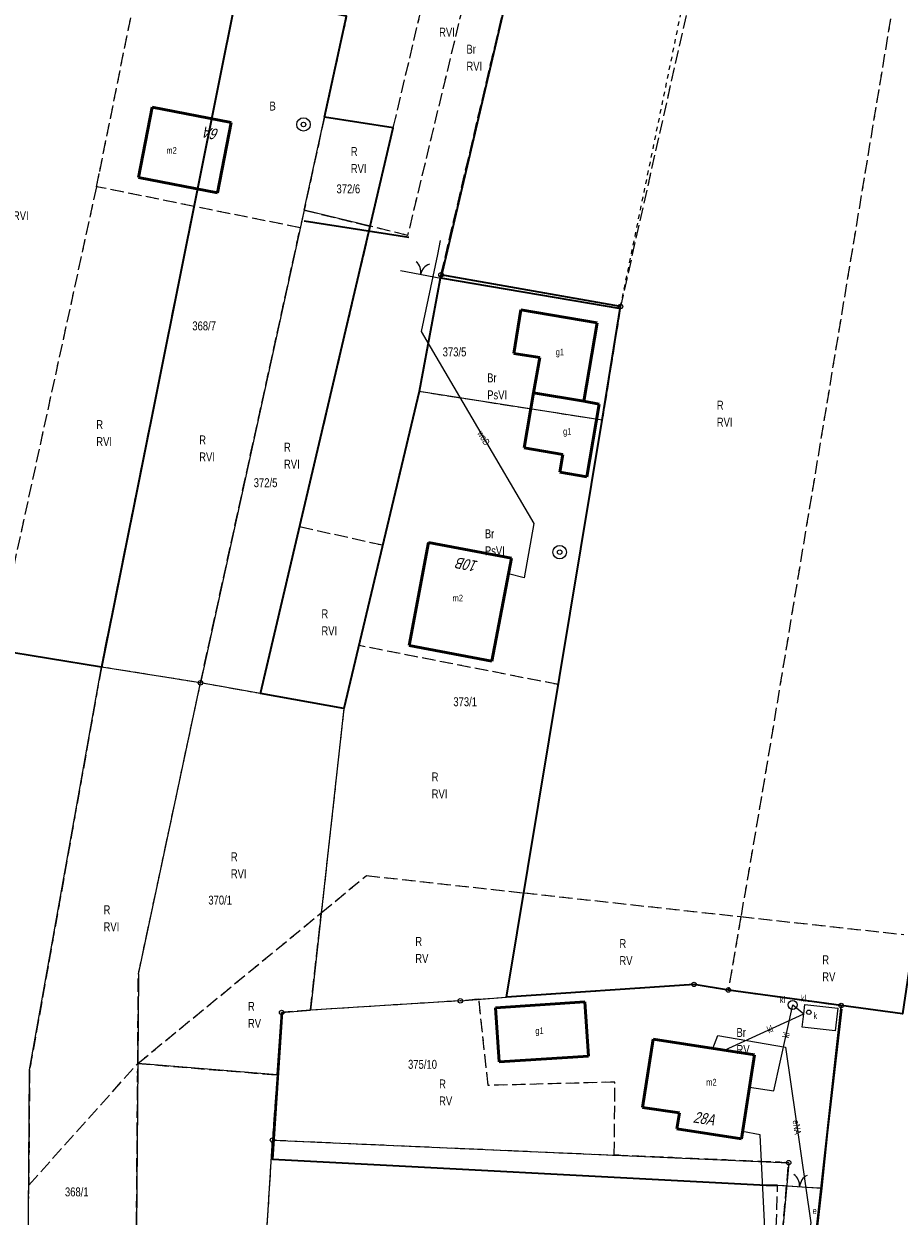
# Model space of a CAD drawing. Header units: metres. Extents: x 6590050 to 6616701, y 5542928 to 5566958.
# Tile 17 of 48: x 6598413 to 6598511, y 5546815 to 5546948. Entities that reach past the tile are written whole.
import ezdxf
from ezdxf.enums import TextEntityAlignment as Align

# ---------------------------------------------------------------- set-up
doc = ezdxf.new("R2010")
doc.units = ezdxf.units.M
doc.header["$MEASUREMENT"] = 0
for name, pattern in [('1.5_0.5', [2, 1.5, -0.5]), ('219-500', [0]), ('egba01_500', [0]), ('egkk-500', [2, 1.5, -0.5]), ('egug-500', [1, 0.5, -0.5]), ('otob_500', [0])]:
    doc.linetypes.add(name, pattern=pattern)
doc.layers.get('0').update_dxf_attribs({"color": 2, "linetype": 'CONTINUOUS', "lineweight": 5})
for name, color, linetype in [('202-punkt graniczny', 7, 'CONTINUOUS'), ('203-punkt graniczny', 7, 'CONTINUOUS'), ('209-oznaczenie konturu klasyfikacyjnego', 7, 'CONTINUOUS'), ('210-oznaczenie konturu użytku gruntowego', 7, 'CONTINUOUS'), ('211-numer działki ewidencyjnej', 7, 'CONTINUOUS'), ('217-kontur klasyfikacyjny', 7, 'CONTINUOUS'), ('218-kontur użytku gruntowego', 7, 'CONTINUOUS'), ('219-działka ewidencyjna', 7, 'CONTINUOUS'), ('312-budynek ewidencyjny', 7, 'CONTINUOUS'), ('312-oznaczenie budynku ewidencyjnego-Atr117', 7, 'CONTINUOUS'), ('Adres nieruchomości (na budynku)', 7, 'CONTINUOUS'), ('brama', 7, 'CONTINUOUS'), ('Granica arkusza mapy', 7, 'CONTINUOUS'), ('jezdnia', 7, 'CONTINUOUS'), ('ogrodzenie trwałe', 7, 'CONTINUOUS'), ('osadnik  szambo', 7, 'CONTINUOUS'), ('osadnik  szambo-Atr17', 7, 'CONTINUOUS'), ('przewód elektroenergetyczny podziemny', 7, 'CONTINUOUS'), ('przewód elektroenergetyczny podziemny-Atr1', 7, 'CONTINUOUS'), ('przewód kanalizacyjny', 7, 'CONTINUOUS'), ('przewód kanalizacyjny-Atr1', 7, 'CONTINUOUS'), ('przewód wodociągowy', 7, 'CONTINUOUS'), ('przewód wodociągowy-Atr1', 7, 'CONTINUOUS'), ('studnia zwykła', 7, 'CONTINUOUS'), ('szafa elektroenergetyczna lub kontener-Atr17', 7, 'CONTINUOUS'), ('właz do komory lub kanału - okrągły', 7, 'CONTINUOUS'), ('właz do komory lub kanału - okrągły-Atr17', 7, 'CONTINUOUS')]:
    doc.layers.add(name, color=color, linetype=linetype)
doc.styles.get("Standard").update_dxf_attribs({"font": 'Working1250', "width": 0.75})
doc.linetypes.add('902-500', pattern='A,3.75,0,[1,ksztalty.shx,S=0.5,R=0,X=0,Y=0],3.75', length=7.5)

# ---------------------------------------------------------------- blocks, each defined once
blk = doc.blocks.new('203')
at = {"linetype": 'Continuous', "lineweight": 0}
h = blk.add_hatch(color=0, dxfattribs=at)
edge = h.paths.add_edge_path()
edge.add_arc((0, 0), 0.045, 0, 360)
blk = doc.blocks.new('202')
at = {"color": 0, "linetype": 'Continuous', "lineweight": 0}
blk.add_circle((0, 0), 0.25, dxfattribs=at)
blk = doc.blocks.new('SUKM')
at = {"color": 0, "linetype": 'Continuous'}
blk.add_circle((0, 0), 0.5, dxfattribs=at)
blk = doc.blocks.new('US22')
at = {"color": 0, "linetype": 'Continuous', "lineweight": 13}
blk.add_circle((0, 0), 0.25, dxfattribs=at)
blk = doc.blocks.new('US13')
at = {"color": 0, "linetype": 'Continuous', "lineweight": 13}
for radius in [0.75, 0.25]:
    blk.add_circle((0, 0), radius, dxfattribs=at)
blk = doc.blocks.new('OK02')
at = {"color": 0, "linetype": 'Continuous', "lineweight": 0}
for centre, start, end in [((-1.5, 0), 0, 60), ((1.5, 0), 120, 180)]:
    blk.add_arc(centre, 1.5, start, end, dxfattribs=at)

msp = doc.modelspace()

# ---------------------------------------------------------------- linework, layer by layer
at = {"layer": '217-kontur klasyfikacyjny', "color": 92, "linetype": 'egkk-500', "lineweight": 18, "flags": 128}
for points in [[(6598459.77, 5546920.11), (6598479.05, 5547001.93)], [(6598454.44, 5546936.54), (6598462.98, 5546972.68)], [(6598467.35, 5546971.51), (6598456.04, 5546924.51)], [(6598421.65, 5546931.66), (6598426.14, 5546953.92)], [(6598510.64, 5546952.64), (6598495.91, 5546863.8)], [(6598487.58, 5546951.02), (6598479.83, 5546916.56)], [(6598449.23, 5546949.01), (6598446.75, 5546937.72)], [(6598446.75, 5546937.72), (6598444.48, 5546927.33)], [(6598446.75, 5546937.72), (6598454.44, 5546936.54)], [(6598451.86, 5546925.53), (6598454.44, 5546936.54)], [(6598421.28, 5546929.95), (6598421.65, 5546931.66)], [(6598421.28, 5546929.95), (6598409.98, 5546878.19)], [(6598432.18, 5546927.75), (6598421.28, 5546929.95)], [(6598421.84, 5546876.29), (6598432.18, 5546927.75)], [(6598444.05, 5546925.35), (6598432.18, 5546927.75)], [(6598444.48, 5546927.33), (6598444.05, 5546925.35)], [(6598444.48, 5546927.33), (6598451.86, 5546925.53)], [(6598432.9, 5546874.52), (6598444.05, 5546925.35)], [(6598451.86, 5546925.53), (6598448.38, 5546910.7)], [(6598456.04, 5546924.51), (6598451.86, 5546925.53)], [(6598457.33, 5546907.05), (6598459.77, 5546920.11)], [(6598479.83, 5546916.56), (6598459.77, 5546920.11)], [(6598479.83, 5546916.56), (6598477.79, 5546903.86)], [(6598448.38, 5546910.7), (6598443.98, 5546891.98)], [(6598453.26, 5546889.92), (6598457.33, 5546907.05)], [(6598477.79, 5546903.86), (6598457.33, 5546907.05)], [(6598472.88, 5546874.33), (6598477.79, 5546903.86)], [(6598443.98, 5546891.98), (6598439.59, 5546873.32)], [(6598443.98, 5546891.98), (6598453.26, 5546889.92)], [(6598453.26, 5546889.92), (6598450.59, 5546878.69)], [(6598450.59, 5546878.69), (6598448.92, 5546871.64)], [(6598472.88, 5546874.33), (6598450.59, 5546878.69)], [(6598421.84, 5546876.29), (6598409.98, 5546878.19)], [(6598421.84, 5546876.29), (6598413.81, 5546831.28)], [(6598432.9, 5546874.52), (6598421.84, 5546876.29)], [(6598425.96, 5546841.97), (6598432.9, 5546874.52)], [(6598439.59, 5546873.32), (6598432.9, 5546874.52)], [(6598469.01, 5546851.06), (6598472.88, 5546874.33)], [(6598448.92, 5546871.64), (6598439.59, 5546873.32)], [(6598448.92, 5546871.64), (6598446.4, 5546848.84)], [(6598495.91, 5546863.8), (6598493.27, 5546848.4)], [(6598446.4, 5546848.84), (6598451.44, 5546852.99)], [(6598451.44, 5546852.99), (6598469.01, 5546851.06)], [(6598467.08, 5546839.42), (6598469.01, 5546851.06)], [(6598469.01, 5546851.06), (6598493.27, 5546848.4)], [(6598425.89, 5546831.99), (6598446.4, 5546848.84)], [(6598445.19, 5546837.95), (6598446.4, 5546848.84)], [(6598493.27, 5546848.4), (6598491.87, 5546840.2)], [(6598493.27, 5546848.4), (6598511.49, 5546846.4)], [(6598425.89, 5546831.99), (6598425.96, 5546841.97)], [(6598467.08, 5546839.42), (6598488.04, 5546840.83)], [(6598488.04, 5546840.83), (6598491.87, 5546840.2)], [(6598491.87, 5546840.2), (6598504.48, 5546838.47)], [(6598461.93, 5546839), (6598445.19, 5546837.95)], [(6598464, 5546839.17), (6598461.93, 5546839)], [(6598464, 5546839.17), (6598467.08, 5546839.42)], [(6598465.04, 5546829.54), (6598464, 5546839.17)], [(6598504.48, 5546838.47), (6598502.5, 5546820.61)], [(6598511.31, 5546837.53), (6598504.48, 5546838.47)], [(6598441.97, 5546837.69), (6598441.46, 5546830.72)], [(6598445.19, 5546837.95), (6598441.97, 5546837.69)], [(6598413.72, 5546818.4), (6598425.89, 5546831.99)], [(6598425.54, 5546785.91), (6598425.89, 5546831.99)], [(6598425.89, 5546831.99), (6598441.46, 5546830.72)], [(6598413.81, 5546831.28), (6598413.72, 5546818.4)], [(6598441.46, 5546830.72), (6598440.95, 5546823.44)], [(6598479.2, 5546829.92), (6598465.04, 5546829.54)], [(6598479.13, 5546821.76), (6598479.2, 5546829.92)], [(6598439.87, 5546806.04), (6598440.95, 5546823.44)], [(6598440.95, 5546823.44), (6598479.13, 5546821.76)], [(6598498.61, 5546820.91), (6598479.13, 5546821.76)], [(6598497, 5546802.98), (6598498.61, 5546820.91)], [(6598502.5, 5546820.61), (6598501.43, 5546810.94)], [(6598413.48, 5546782.65), (6598413.72, 5546818.4)]]:
    msp.add_lwpolyline(points, dxfattribs=at)
at = {"layer": '218-kontur użytku gruntowego', "color": 3, "linetype": 'egug-500', "lineweight": 18, "flags": 128}
for points in [[(6598459.77, 5546920.11), (6598479.05, 5547001.93)], [(6598479.83, 5546916.56), (6598497.36, 5547001.69)], [(6598454.44, 5546936.54), (6598462.98, 5546972.68)], [(6598467.35, 5546971.51), (6598456.04, 5546924.51)], [(6598421.65, 5546931.66), (6598426.14, 5546953.92)], [(6598510.64, 5546952.64), (6598495.91, 5546863.8)], [(6598432.18, 5546927.75), (6598436.94, 5546951.46)], [(6598487.58, 5546951.02), (6598479.83, 5546916.56)], [(6598449.23, 5546949.01), (6598446.75, 5546937.72)], [(6598446.75, 5546937.72), (6598444.48, 5546927.33)], [(6598446.75, 5546937.72), (6598454.44, 5546936.54)], [(6598451.86, 5546925.53), (6598454.44, 5546936.54)], [(6598421.28, 5546929.95), (6598421.65, 5546931.66)], [(6598421.28, 5546929.95), (6598409.98, 5546878.19)], [(6598432.18, 5546927.75), (6598421.28, 5546929.95)], [(6598421.84, 5546876.29), (6598432.18, 5546927.75)], [(6598444.05, 5546925.35), (6598432.18, 5546927.75)], [(6598444.48, 5546927.33), (6598444.05, 5546925.35)], [(6598444.48, 5546927.33), (6598451.86, 5546925.53)], [(6598432.9, 5546874.52), (6598444.05, 5546925.35)], [(6598451.86, 5546925.53), (6598448.38, 5546910.7)], [(6598456.04, 5546924.51), (6598451.86, 5546925.53)], [(6598457.33, 5546907.05), (6598459.77, 5546920.11)], [(6598479.83, 5546916.56), (6598459.77, 5546920.11)], [(6598479.83, 5546916.56), (6598477.79, 5546903.86)], [(6598448.38, 5546910.7), (6598443.98, 5546891.98)], [(6598453.26, 5546889.92), (6598457.33, 5546907.05)], [(6598477.79, 5546903.86), (6598457.33, 5546907.05)], [(6598472.88, 5546874.33), (6598477.79, 5546903.86)], [(6598443.98, 5546891.98), (6598439.59, 5546873.32)], [(6598443.98, 5546891.98), (6598453.26, 5546889.92)], [(6598453.26, 5546889.92), (6598450.59, 5546878.69)], [(6598450.59, 5546878.69), (6598448.92, 5546871.64)], [(6598472.88, 5546874.33), (6598450.59, 5546878.69)], [(6598421.84, 5546876.29), (6598409.98, 5546878.19)], [(6598421.84, 5546876.29), (6598413.81, 5546831.28)], [(6598432.9, 5546874.52), (6598421.84, 5546876.29)], [(6598425.96, 5546841.97), (6598432.9, 5546874.52)], [(6598439.59, 5546873.32), (6598432.9, 5546874.52)], [(6598469.01, 5546851.06), (6598472.88, 5546874.33)], [(6598448.92, 5546871.64), (6598439.59, 5546873.32)], [(6598448.92, 5546871.64), (6598446.4, 5546848.84)], [(6598495.91, 5546863.8), (6598493.27, 5546848.4)], [(6598446.4, 5546848.84), (6598451.44, 5546852.99)], [(6598451.44, 5546852.99), (6598469.01, 5546851.06)], [(6598467.08, 5546839.42), (6598469.01, 5546851.06)], [(6598469.01, 5546851.06), (6598493.27, 5546848.4)], [(6598425.89, 5546831.99), (6598446.4, 5546848.84)], [(6598445.19, 5546837.95), (6598446.4, 5546848.84)], [(6598493.27, 5546848.4), (6598491.87, 5546840.2)], [(6598493.27, 5546848.4), (6598511.49, 5546846.4)], [(6598425.89, 5546831.99), (6598425.96, 5546841.97)], [(6598467.08, 5546839.42), (6598488.04, 5546840.83)], [(6598488.04, 5546840.83), (6598491.87, 5546840.2)], [(6598491.87, 5546840.2), (6598504.48, 5546838.47)], [(6598461.93, 5546839), (6598445.19, 5546837.95)], [(6598464, 5546839.17), (6598461.93, 5546839)], [(6598464, 5546839.17), (6598467.08, 5546839.42)], [(6598465.04, 5546829.54), (6598464, 5546839.17)], [(6598504.48, 5546838.47), (6598502.5, 5546820.61)], [(6598511.31, 5546837.53), (6598504.48, 5546838.47)], [(6598441.97, 5546837.69), (6598441.46, 5546830.72)], [(6598445.19, 5546837.95), (6598441.97, 5546837.69)], [(6598413.72, 5546818.4), (6598425.89, 5546831.99)], [(6598425.54, 5546785.91), (6598425.89, 5546831.99)], [(6598425.89, 5546831.99), (6598441.46, 5546830.72)], [(6598413.81, 5546831.28), (6598413.72, 5546818.4)], [(6598441.46, 5546830.72), (6598440.95, 5546823.44)], [(6598479.2, 5546829.92), (6598465.04, 5546829.54)], [(6598479.13, 5546821.76), (6598479.2, 5546829.92)], [(6598439.87, 5546806.04), (6598440.95, 5546823.44)], [(6598440.95, 5546823.44), (6598479.13, 5546821.76)], [(6598498.61, 5546820.91), (6598479.13, 5546821.76)], [(6598497, 5546802.98), (6598498.61, 5546820.91)], [(6598502.5, 5546820.61), (6598501.43, 5546810.94)], [(6598413.48, 5546782.65), (6598413.72, 5546818.4)]]:
    msp.add_lwpolyline(points, dxfattribs=at)
at = {"layer": '219-działka ewidencyjna', "color": 7, "linetype": '219-500', "lineweight": 18, "flags": 128}
for points in [[(6598436.94, 5546951.46), (6598421.84, 5546876.29)], [(6598449.23, 5546949.01), (6598446.75, 5546937.72)], [(6598444.48, 5546927.33), (6598446.75, 5546937.72)], [(6598454.44, 5546936.54), (6598446.75, 5546937.72)], [(6598451.86, 5546925.53), (6598454.44, 5546936.54)], [(6598444.48, 5546927.33), (6598432.9, 5546874.52)], [(6598451.86, 5546925.53), (6598444.48, 5546927.33)], [(6598451.86, 5546925.53), (6598439.59, 5546873.32)], [(6598457.33, 5546907.05), (6598459.77, 5546920.11)], [(6598479.83, 5546916.56), (6598459.77, 5546920.11)], [(6598477.79, 5546903.86), (6598479.83, 5546916.56)], [(6598457.33, 5546907.05), (6598448.92, 5546871.64)], [(6598477.79, 5546903.86), (6598457.33, 5546907.05)], [(6598467.08, 5546839.42), (6598477.79, 5546903.86)], [(6598409.98, 5546878.19), (6598421.84, 5546876.29)], [(6598413.81, 5546831.28), (6598421.84, 5546876.29)], [(6598432.9, 5546874.52), (6598421.84, 5546876.29)], [(6598425.96, 5546841.97), (6598432.9, 5546874.52)], [(6598439.59, 5546873.32), (6598432.9, 5546874.52)], [(6598448.92, 5546871.64), (6598439.59, 5546873.32)], [(6598448.92, 5546871.64), (6598445.19, 5546837.95)], [(6598425.96, 5546841.97), (6598425.89, 5546831.99)], [(6598467.08, 5546839.42), (6598488.04, 5546840.83)], [(6598491.87, 5546840.2), (6598488.04, 5546840.83)], [(6598504.48, 5546838.47), (6598491.87, 5546840.2)], [(6598461.93, 5546839), (6598445.19, 5546837.95)], [(6598461.93, 5546839), (6598467.08, 5546839.42)], [(6598501.43, 5546810.94), (6598504.48, 5546838.47)], [(6598511.31, 5546837.53), (6598504.48, 5546838.47)], [(6598441.46, 5546830.72), (6598441.97, 5546837.69)], [(6598441.97, 5546837.69), (6598445.19, 5546837.95)], [(6598425.89, 5546831.99), (6598425.54, 5546785.91)], [(6598441.46, 5546830.72), (6598425.89, 5546831.99)], [(6598413.37, 5546766.71), (6598413.81, 5546831.28)], [(6598441.46, 5546830.72), (6598440.95, 5546823.44)], [(6598439.87, 5546806.04), (6598440.95, 5546823.44)], [(6598440.95, 5546823.44), (6598498.61, 5546820.91)], [(6598498.61, 5546820.91), (6598497, 5546802.98)]]:
    msp.add_lwpolyline(points, dxfattribs=at)
at = {"layer": '312-budynek ewidencyjny', "color": 7, "linetype": 'Continuous', "lineweight": 50, "flags": 128}
for points in [[(6598425.98, 5546930.97), (6598427.49, 5546938.83)], [(6598427.49, 5546938.83), (6598436.33, 5546937.13)], [(6598436.33, 5546937.13), (6598434.82, 5546929.27)], [(6598434.82, 5546929.27), (6598425.98, 5546930.97)], [(6598467.9, 5546911.31), (6598468.7, 5546916.2)], [(6598468.7, 5546916.2), (6598477.23, 5546914.74)], [(6598477.23, 5546914.74), (6598475.72, 5546905.97)], [(6598470.81, 5546910.85), (6598467.9, 5546911.31)], [(6598470.1, 5546906.93), (6598470.81, 5546910.85)], [(6598469.05, 5546900.77), (6598470.1, 5546906.93)], [(6598475.72, 5546905.97), (6598470.1, 5546906.93)], [(6598470.1, 5546906.93), (6598475.72, 5546905.97)], [(6598475.72, 5546905.97), (6598477.45, 5546905.67)], [(6598477.45, 5546905.67), (6598476.05, 5546897.54)], [(6598473.38, 5546900.03), (6598469.05, 5546900.77)], [(6598473.05, 5546898.05), (6598473.38, 5546900.03)], [(6598476.05, 5546897.54), (6598473.05, 5546898.05)], [(6598456.21, 5546878.69), (6598458.39, 5546890.19)], [(6598458.39, 5546890.19), (6598467.63, 5546888.44)], [(6598467.63, 5546888.44), (6598465.45, 5546876.94)], [(6598465.45, 5546876.94), (6598456.21, 5546878.69)], [(6598465.86, 5546838.22), (6598475.84, 5546838.88)], [(6598475.84, 5546838.88), (6598476.24, 5546832.83)], [(6598466.26, 5546832.17), (6598465.86, 5546838.22)], [(6598482.29, 5546827.09), (6598483.47, 5546834.71)], [(6598483.47, 5546834.71), (6598494.81, 5546832.96)], [(6598476.24, 5546832.83), (6598466.26, 5546832.17)], [(6598494.81, 5546832.96), (6598493.34, 5546823.57)], [(6598486.43, 5546826.47), (6598482.29, 5546827.09)], [(6598486.13, 5546824.68), (6598486.43, 5546826.47)], [(6598493.34, 5546823.57), (6598486.13, 5546824.68)]]:
    msp.add_lwpolyline(points, dxfattribs=at)
at = {"layer": 'brama', "color": 7, "linetype": 'otob_500', "lineweight": 18, "flags": 128}
for points in [[(6598455.23, 5546920.58), (6598459.76, 5546919.73)], [(6598497.37, 5546818.42), (6598502.3, 5546818.08)]]:
    msp.add_lwpolyline(points, dxfattribs=at)
at = {"layer": 'Granica arkusza mapy', "color": 94, "linetype": 'egba01_500', "lineweight": 35, "flags": 128}
msp.add_lwpolyline([(6598402.93, 5546771.26), (6598402.84, 5546752.33), (6598403.44, 5546744.93), (6598408.45, 5546745), (6598413.22, 5546745.06), (6598419.79, 5546745.15), (6598425.35, 5546745.23), (6598425.3, 5546747.21), (6598436.6, 5546748.43), (6598448.95, 5546750.64), (6598448.82, 5546748.78), (6598484.58, 5546744.73), (6598484.65, 5546739.99), (6598503.16, 5546738.69), (6598556.26, 5546737.41), (6598559.51, 5546737.33), (6598580.22, 5546736.87), (6598619.46, 5546728.09), (6598625.21, 5546726.28), (6598631.8, 5546723.19), (6598657.76, 5546711.28), (6598659.55, 5546710.22), (6598660.11, 5546709.71), (6598663.17, 5546706.96), (6598665.59, 5546703.83), (6598673.26, 5546700.21), (6598673.4, 5546700.14), (6598686.51, 5546692.58), (6598686.67, 5546692.47), (6598699.74, 5546683.89), (6598700.06, 5546681.29), (6598704.45, 5546675.03), (6598709.9, 5546667.04), (6598713.49, 5546663.49), (6598715.81, 5546662.32), (6598721.06, 5546661.97), (6598723.54, 5546662.5), (6598725.76, 5546656.88), (6598728.93, 5546655.42), (6598735.15, 5546655.33), (6598735.28, 5546648.97), (6598738.06, 5546612.75), (6598749.82, 5546581.81), (6598768.84, 5546553.14), (6598774.93, 5546535.66), (6598777.86, 5546520.25), (6598782.3, 5546521.27), (6598782.13, 5546522.43), (6598785.21, 5546523.35), (6598800.17, 5546522.43), (6598814.13, 5546519.78), (6598827.5, 5546517.2), (6598842.07, 5546514.97), (6598856.81, 5546513.4), (6598871.66, 5546512.04), (6598881.55, 5546511.14), (6598884.89, 5546509.45), (6598886.17, 5546508.8), (6598897.83, 5546501.54), (6598935.76, 5546845.75), (6598942.54, 5546901.07), (6598928.23, 5546904.71), (6598914.25, 5546908.39), (6598900.67, 5546911.81), (6598886.64, 5546915.27), (6598873.71, 5546918.44), (6598857.91, 5546922.31), (6598843.28, 5546925.78), (6598830.25, 5546928.98), (6598829.98, 5546927.77), (6598825.5, 5546928.77), (6598789.39, 5546937.46), (6598780.26, 5546939.97), (6598774, 5546940.85), (6598760.25, 5546944.16), (6598743.85, 5546947.84), (6598702.41, 5546958.08), (6598697.19, 5546959.46), (6598666.86, 5546967.19), (6598662.71, 5546968.35), (6598640.32, 5546974.04), (6598621.95, 5546979.01), (6598597.57, 5546984.93), (6598590.54, 5546986.88), (6598574.7, 5546990.88), (6598572.09, 5546991.36), (6598569.57, 5546992.19), (6598569.66, 5546993.64), (6598554.59, 5546999.3), (6598553.92, 5546995.76), (6598541.29, 5546917.71), (6598526.98, 5546918.86), (6598523.6, 5546919.2), (6598516.7, 5546873.63), (6598511.31, 5546837.53), (6598504.48, 5546838.47), (6598491.87, 5546840.2), (6598488.04, 5546840.83), (6598467.08, 5546839.42), (6598477.79, 5546903.86), (6598479.83, 5546916.56), (6598459.77, 5546920.11), (6598457.33, 5546907.05), (6598448.92, 5546871.64), (6598439.59, 5546873.32), (6598451.86, 5546925.53), (6598454.44, 5546936.54), (6598446.75, 5546937.72), (6598449.23, 5546949.01), (6598436.94, 5546951.46), (6598421.84, 5546876.29), (6598409.98, 5546878.19), (6598403.26, 5546836.82), (6598403.04, 5546793.2), (6598403, 5546785.03), (6598402.97, 5546778.61)], close=True, dxfattribs=at)
at = {"layer": 'jezdnia', "color": 7, "linetype": '1.5_0.5', "lineweight": 18, "flags": 128}
msp.add_lwpolyline([(6598494.47, 5546767.78), (6598496.31, 5546783.04), (6598497.37, 5546818.42), (6598502.3, 5546818.08), (6598500.52, 5546802.9), (6598500.07, 5546796.7), (6598499.47, 5546788.95), (6598499.2, 5546785.95), (6598497.12, 5546767.56)], close=True, dxfattribs=at)
at = {"layer": 'ogrodzenie trwałe', "color": 7, "linetype": '902-500', "lineweight": 35, "flags": 128}
for points in [[(6598471.67, 5546970.59), (6598459.76, 5546919.73)], [(6598456.16, 5546924.28), (6598444.48, 5546926.11)], [(6598479.91, 5546916.31), (6598459.76, 5546919.73)], [(6598442.02, 5546837.77), (6598440.95, 5546821.3), (6598496.09, 5546818.42), (6598497.37, 5546818.42)], [(6598502.3, 5546818.08), (6598502.94, 5546824.24), (6598504.55, 5546838.08)], [(6598500.13, 5546796.77), (6598500.6, 5546802.83), (6598501.49, 5546810.88), (6598502.3, 5546818.08)]]:
    msp.add_lwpolyline(points, dxfattribs=at)
at = {"layer": 'osadnik  szambo', "color": 34, "linetype": 'Continuous', "lineweight": 18, "flags": 128}
msp.add_lwpolyline([(6598500.42, 5546838.59), (6598504.11, 5546838.17), (6598503.81, 5546835.63), (6598500.13, 5546836.05), (6598500.31, 5546837.55)], close=True, dxfattribs=at)
at = {"layer": 'przewód elektroenergetyczny podziemny', "color": 1, "linetype": 'Continuous', "lineweight": 18, "flags": 128}
msp.add_lwpolyline([(6598490.12, 5546833.68), (6598490.71, 5546835.14), (6598498.24, 5546833.81), (6598501.08, 5546814.18), (6598500.68, 5546811.85), (6598500.49, 5546810.65)], dxfattribs=at)
at = {"layer": 'przewód kanalizacyjny', "color": 34, "linetype": 'Continuous', "lineweight": 18, "flags": 128}
for points in [[(6598494.25, 5546829.36), (6598496.96, 5546828.93), (6598499.06, 5546838.54), (6598500.31, 5546837.55)], [(6598491.43, 5546833.48), (6598500.31, 5546837.55)]]:
    msp.add_lwpolyline(points, dxfattribs=at)
at = {"layer": 'przewód wodociągowy', "color": 5, "linetype": 'Continuous', "lineweight": 18, "flags": 128}
for points in [[(6598459.68, 5546923.93), (6598459.39, 5546922.37), (6598457.56, 5546913.77), (6598470.16, 5546892.33), (6598469.07, 5546886.27), (6598467.3, 5546886.7)], [(6598496.12, 5546795.67), (6598496.59, 5546800.9), (6598495.41, 5546824.03), (6598493.47, 5546824.4)]]:
    msp.add_lwpolyline(points, dxfattribs=at)

# ---------------------------------------------------------------- block references
at = {"layer": '202-punkt graniczny', "color": 7, "linetype": 'Continuous', "lineweight": 18}
for p in [(6598459.77, 5546920.11), (6598479.83, 5546916.56), (6598432.9, 5546874.52), (6598488.04, 5546840.83), (6598491.87, 5546840.2), (6598461.93, 5546839), (6598504.48, 5546838.47), (6598441.97, 5546837.69), (6598440.95, 5546823.44), (6598498.61, 5546820.91)]:
    msp.add_blockref('202', p, dxfattribs=at)
at = {"layer": '203-punkt graniczny', "color": 7, "linetype": 'Continuous', "lineweight": 18}
for p in [(6598446.75, 5546937.72), (6598454.44, 5546936.54), (6598444.48, 5546927.33), (6598451.86, 5546925.53), (6598457.33, 5546907.05), (6598477.79, 5546903.86), (6598421.84, 5546876.29), (6598439.59, 5546873.32), (6598448.92, 5546871.64), (6598425.96, 5546841.97), (6598467.08, 5546839.42), (6598445.19, 5546837.95), (6598425.89, 5546831.99), (6598413.81, 5546831.28), (6598441.46, 5546830.72)]:
    msp.add_blockref('203', p, dxfattribs=at)
at = {"layer": 'brama', "color": 7, "linetype": 'Continuous', "lineweight": 18}
for p, rotation in [((6598457.495, 5546920.155), 349.373), ((6598499.835, 5546818.25), 356.0550000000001)]:
    msp.add_blockref('OK02', p, dxfattribs=dict(at, rotation=rotation))
at = {"layer": 'osadnik  szambo', "color": 34, "linetype": 'Continuous', "lineweight": 18}
msp.add_blockref('SUKM', (6598499.06, 5546838.54), dxfattribs=at)
at = {"layer": 'studnia zwykła', "color": 5, "linetype": 'Continuous', "lineweight": 18}
for p in [(6598444.41, 5546936.9), (6598473.03, 5546889.12)]:
    msp.add_blockref('US13', p, dxfattribs=at)
at = {"layer": 'właz do komory lub kanału - okrągły', "color": 7, "linetype": 'Continuous', "lineweight": 18}
msp.add_blockref('US22', (6598500.86, 5546837.72), dxfattribs=at)

# ---------------------------------------------------------------- texts
at = {"layer": '209-oznaczenie konturu klasyfikacyjnego', "color": 92, "linetype": 'Continuous', "lineweight": 18, "width": 0.79}
for s, p in [('RVI', (6598459.56, 5546947.71)), ('RVI', (6598462.61, 5546943.91)), ('RVI', (6598449.69, 5546932.48)), ('RVI', (6598411.95, 5546927.21)), ('PsVI', (6598464.93, 5546907.19)), ('RVI', (6598490.58, 5546904.14)), ('RVI', (6598421.26, 5546901.97)), ('RVI', (6598432.76, 5546900.26)), ('RVI', (6598442.23, 5546899.45)), ('PsVI', (6598464.67, 5546889.78)), ('RVI', (6598446.41, 5546880.83)), ('RVI', (6598458.73, 5546862.61)), ('RVI', (6598436.29, 5546853.69)), ('RVI', (6598422.07, 5546847.77)), ('RV', (6598456.9, 5546844.23)), ('RV', (6598479.7, 5546843.99)), ('RV', (6598502.36, 5546842.18)), ('RV', (6598438.2, 5546836.98)), ('RV', (6598492.78, 5546834.06)), ('RV', (6598459.56, 5546828.31))]:
    msp.add_text(s, height=1, dxfattribs=at).set_placement(p, align=Align.TOP_LEFT)
at = {"layer": '210-oznaczenie konturu użytku gruntowego', "color": 3, "linetype": 'Continuous', "lineweight": 18, "width": 0.79}
for s, p in [('Br', (6598462.61, 5546944.81)), ('B', (6598440.61, 5546938.46)), ('R', (6598449.69, 5546933.38)), ('Br', (6598464.93, 5546908.09)), ('R', (6598490.58, 5546905.04)), ('R', (6598421.26, 5546902.87)), ('R', (6598432.76, 5546901.16)), ('R', (6598442.23, 5546900.35)), ('Br', (6598464.67, 5546890.68)), ('R', (6598446.41, 5546881.73)), ('R', (6598458.73, 5546863.51)), ('R', (6598436.29, 5546854.59)), ('R', (6598422.07, 5546848.67)), ('R', (6598456.9, 5546845.13)), ('R', (6598479.7, 5546844.89)), ('R', (6598502.36, 5546843.08)), ('R', (6598438.2, 5546837.88)), ('Br', (6598492.78, 5546834.96)), ('R', (6598459.56, 5546829.21))]:
    msp.add_text(s, height=1, dxfattribs=at).set_placement(p)
at = {"layer": '211-numer działki ewidencyjnej', "color": 7, "linetype": 'Continuous', "lineweight": 18, "width": 0.79}
for s, p in [('372/6', (6598448.1, 5546929.21)), ('368/7', (6598431.99, 5546913.9)), ('373/5', (6598459.96, 5546910.99)), ('372/5', (6598438.85, 5546896.38)), ('373/1', (6598461.15, 5546871.91)), ('370/1', (6598433.78, 5546849.75)), ('375/10', (6598456.09, 5546831.4)), ('368/1', (6598417.76, 5546817.15))]:
    msp.add_text(s, height=1, dxfattribs=at).set_placement(p)
at = {"layer": '312-oznaczenie budynku ewidencyjnego-Atr117', "color": 7, "width": 0.667}
for s, p in [('m2', (6598429.09, 5546933.63)), ('g1', (6598472.59, 5546911.11)), ('g1', (6598473.41, 5546902.24)), ('m2', (6598461.07, 5546883.61)), ('g1', (6598470.31, 5546835.28)), ('m2', (6598489.4, 5546829.53))]:
    msp.add_text(s, height=0.75, dxfattribs=at).set_placement(p)
at = {"layer": 'Adres nieruchomości (na budynku)', "color": 7, "linetype": 'Continuous', "lineweight": 25, "oblique": 15, "width": 0.79}
for s, rotation, p in [('6A', 169.114, (6598434.24, 5546936.51)), ('10B', 169.275, (6598462.83, 5546888.33)), ('28A', 351.246, (6598489.04, 5546825.24))]:
    msp.add_text(s, height=1.25, rotation=rotation, dxfattribs=at).set_placement(p, align=Align.CENTER)
at = {"layer": 'osadnik  szambo-Atr17', "color": 34, "width": 0.667}
for p in [(6598499.95, 5546838.89), (6598497.63, 5546838.74)]:
    msp.add_text('kl', height=0.75, dxfattribs=at).set_placement(p)
at = {"layer": 'przewód elektroenergetyczny podziemny-Atr1', "color": 1, "width": 0.667}
msp.add_text('eNA', height=0.75, rotation=278.232, dxfattribs=at).set_placement((6598499.42, 5546825.67), align=Align.MIDDLE_LEFT)
at = {"layer": 'przewód kanalizacyjny-Atr1', "color": 34, "width": 0.667}
for rotation, p in [(24.621, (6598496.25, 5546835.69)), (77.673, (6598498.26, 5546834.87))]:
    msp.add_text('kl', height=0.75, rotation=rotation, dxfattribs=at).set_placement(p, align=Align.MIDDLE_LEFT)
at = {"layer": 'przewód wodociągowy-Atr1', "color": 5, "width": 0.667}
msp.add_text('woD', height=0.75, rotation=300.442, dxfattribs=at).set_placement((6598464.12, 5546902.6), align=Align.MIDDLE_LEFT)
at = {"layer": 'szafa elektroenergetyczna lub kontener-Atr17', "color": 1, "width": 0.667}
msp.add_text('e', height=0.75, dxfattribs=at).set_placement((6598501.28, 5546815.17))
at = {"layer": 'właz do komory lub kanału - okrągły-Atr17', "color": 7, "width": 0.667}
msp.add_text('k', height=0.75, dxfattribs=at).set_placement((6598501.38, 5546836.96))

doc.saveas('drawing.dxf')
